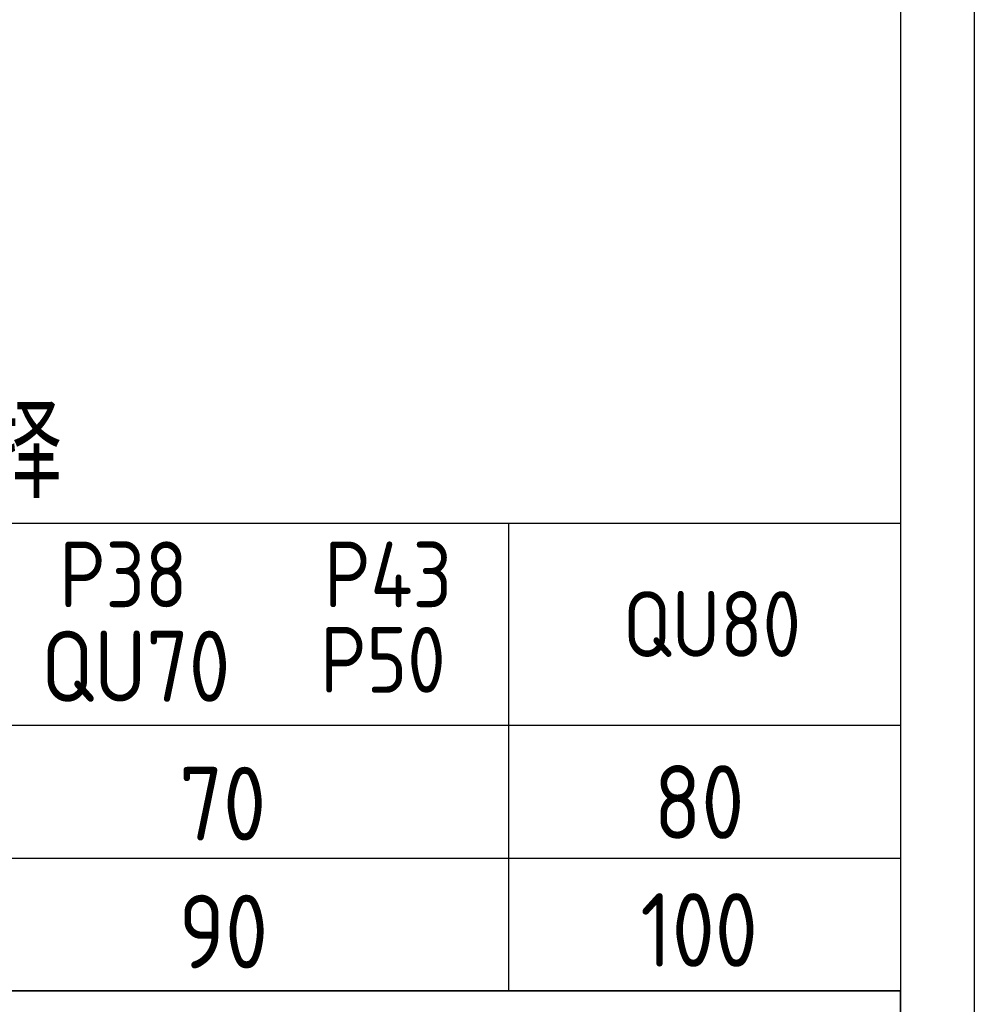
# Model space of a CAD drawing. Header units: millimetres. Extents: x -104 to 1580, y -20 to 1168.
# Tile 8 of 9: x 1321 to 1580, y 176 to 444. Entities that reach past the tile are written whole.
import ezdxf
from ezdxf.enums import TextEntityAlignment as Align

# ---------------------------------------------------------------- set-up
doc = ezdxf.new("R2010")
doc.units = ezdxf.units.MM
doc.header["$LTSCALE"] = 40
for name, color, linetype in [('1轮廓实线层', 7, 'Continuous'), ('2细线层', 4, 'Continuous'), ('6文字层', 3, 'Continuous'), ('图框层', 7, 'Continuous'), ('文字层', 3, 'Continuous')]:
    doc.layers.add(name, color=color, linetype=linetype)
doc.styles.add('PC_TEXTSTYLE', font='isocp.shx', dxfattribs={"width": 0.8, "bigfont": 'hzfs.shx'})

# ---------------------------------------------------------------- blocks, each defined once
blk = doc.blocks.new('PC_TITLE_BLOCK')
at = {"layer": '1轮廓实线层'}
blk.add_line((0, 45), (-180, 45), dxfattribs=at)
at = {"layer": '图框层'}
blk.add_line((0, 0), (0, 45), dxfattribs=at)
at = {"layer": '6文字层', "style": 'PC_TEXTSTYLE', "flags": 8}
for tag, height, width, p, p2 in [('产品名称或材料标记', 7, 0.600652, (-113.463, 28.635), (-66.422, 28.635)), ('图样名称', 5, 2.004495, (-54.785, 19.978), (-5.268, 19.978)), ('标准化', 3.5, 1.023147, (-133.835, 15.372), (-120.752, 15.372)), ('重量', 3.5, 1.408247, (-88.457, 7.542), (-76.549, 7.542)), ('比例', 3.5, 1.385287, (-73.354, 7.542), (-61.929, 7.542)), ('图样代号', 5, 2.006536, (-54.785, 5.63), (-5.516, 5.63)), ('审核', 3.5, 1.579393, (-163.989, 5.367), (-150.634, 5.367)), ('工艺', 3.5, 1.621807, (-164.21, 0.371), (-150.891, 0.371)), ('日期', 3.5, 1.560088, (-133.835, 0.371), (-120.752, 0.371)), ('共几页', 3.5, 0.557144, (-108.073, 0.625), (-101.045, 0.625))]:
    blk.add_attdef(tag, text='', height=height, dxfattribs=dict(at, width=width)).set_placement(p, p2, align=Align.FIT)
at = {"layer": '6文字层', "style": 'PC_TEXTSTYLE', "width": 9.905045, "flags": 8}
blk.add_attdef('设计', text='', height=3.5, rotation=358.46442, dxfattribs=at).set_placement((-164.229, 15.372), (-150.367, 15), align=Align.FIT)
at = {"layer": '6文字层', "color": 3, "style": 'PC_TEXTSTYLE', "width": 0.56476, "flags": 8}
blk.add_attdef('第几页', text='', height=3.5, dxfattribs=at).set_placement((-78.287, 0.753), (-71.163, 0.753), align=Align.FIT)
at = {"layer": '6文字层', "ltscale": 10, "style": 'PC_TEXTSTYLE', "flags": 1}
blk.add_attdef('图纸张数', (-58.679, -0.492), '', height=2.5, dxfattribs=at)

msp = doc.modelspace()

# ---------------------------------------------------------------- linework, layer by layer
msp.add_line((930.7, 306.96), (1560, 306.96))
at = {"layer": '1轮廓实线层'}
for p in [(1560, 306.96), (930.7, 180)]:
    msp.add_line(p, (1560, 180), dxfattribs=at)
at = {"layer": '2细线层'}
msp.add_line((1580, 1168), (1580, -20), dxfattribs=at)
at = {"layer": '图框层'}
msp.add_line((1560, 1148), (1560, 0), dxfattribs=at)
at = {"layer": '文字层'}
for p, q in [((1453.51, 306.96), (1453.51, 180)), ((930.7, 252.12), (1560, 252.12)), ((930.7, 216.06), (1560, 216.06))]:
    msp.add_line(p, q, dxfattribs=at)

# ---------------------------------------------------------------- block references
at = {"layer": '图框层', "xscale": 4, "yscale": 4, "zscale": 4}
msp.add_blockref('PC_TITLE_BLOCK', (1560, 0), dxfattribs=at)

# ---------------------------------------------------------------- texts
at = {"layer": '6文字层', "style": 'PC_TEXTSTYLE', "width": 0.8}
msp.add_text('车轮踏面宽度E的选择', height=24.99, dxfattribs=at).set_placement((1139.41, 313.88))
at = {"layer": '文字层', "style": 'PC_TEXTSTYLE', "width": 0.95}
for s, height, p in [('P38', 17.85, (1348.97, 284.09)), ('P43', 17.85, (1420.85, 284.09)), ('QU80', 17.85, (1508.75, 270.64)), ('QU70', 19.278, (1352.33, 258.48)), ('P50', 17.85, (1419.44, 260.93)), ('70 ', 19.992, (1381.35, 220.83)), ('80', 19.992, (1505.28, 221.26)), ('90', 19.992, (1376.13, 186.1)), ('100', 19.992, (1505.28, 186.53))]:
    msp.add_text(s, height=height, dxfattribs=at).set_placement(p, align=Align.CENTER)

doc.saveas('drawing.dxf')
